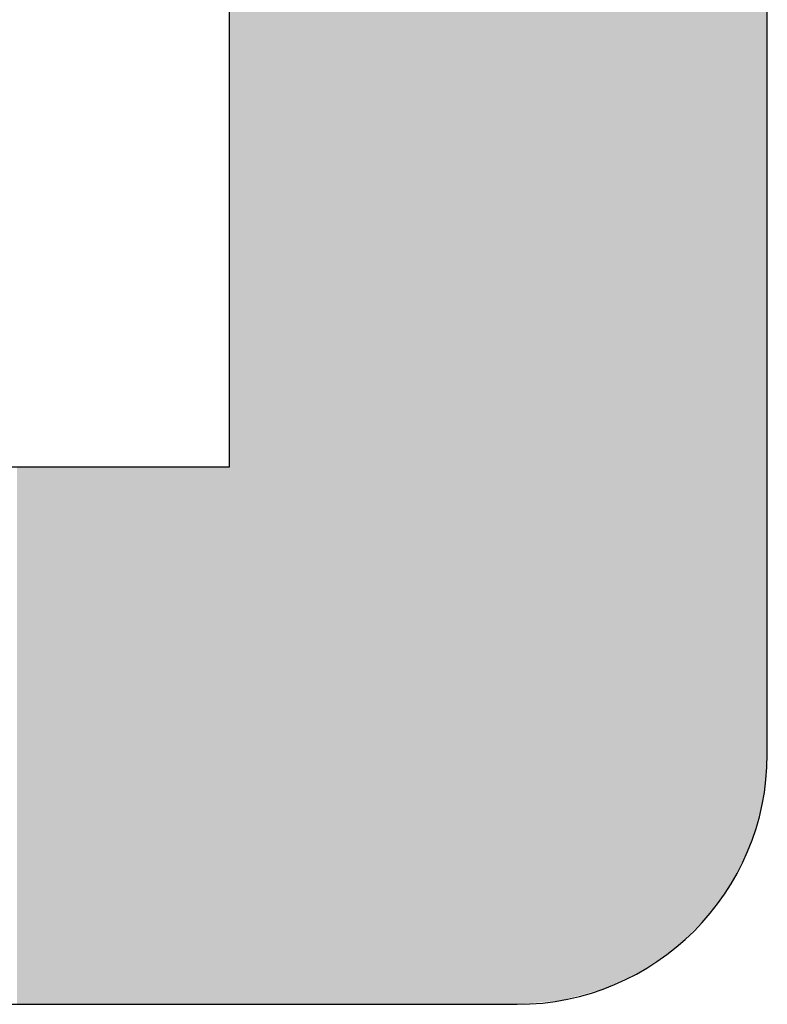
# Model space of a CAD drawing. Header units: millimetres. Extents: x 2709036 to 2756280, y 168165 to 192362.
# Tile 180 of 192: x 2744753 to 2744836, y 174111 to 174221. Entities that reach past the tile are written whole.
import ezdxf

# ---------------------------------------------------------------- set-up
doc = ezdxf.new("R2010")
doc.units = ezdxf.units.MM
doc.header["$MEASUREMENT"] = 0
doc.layers.add('D+H Urządzenia', color=30, linetype='Continuous')

msp = doc.modelspace()

# ---------------------------------------------------------------- linework, layer by layer
at = {"layer": 'D+H Urządzenia'}
for p, q in [((2744836.44, 174138.62), (2744836.44, 175037.42)), ((2744776.24, 174170.82), (2744776.24, 175005.22)), ((2743941.84, 174170.82), (2744776.24, 174170.82)), ((2743909.64, 174110.62), (2744808.44, 174110.62))]:
    msp.add_line(p, q, dxfattribs=at)
msp.add_arc((2744808.44, 174138.62), 28, 270, 0, dxfattribs=at)
at = {"layer": 'D+H Urządzenia', "lineweight": 0, "extrusion": (0, 0, -1)}
for points in [[(-2744776.24, 174110.62), (-2744776.24, 175065.42), (-2744808.44, 174110.62)], [(-2744808.44, 174110.62), (-2744776.24, 175065.42), (-2744808.44, 175065.42)], [(-2744808.44, 174110.62), (-2744808.44, 175065.42), (-2744813.3, 174111.05)], [(-2744813.3, 174111.05), (-2744808.44, 175065.42), (-2744813.3, 175064.99)], [(-2744813.3, 174111.05), (-2744813.3, 175064.99), (-2744818.02, 174112.31)], [(-2744818.02, 174112.31), (-2744813.3, 175064.99), (-2744818.02, 175063.73)], [(-2744818.02, 174112.31), (-2744818.02, 175063.73), (-2744822.44, 174114.37)], [(-2744822.44, 174114.37), (-2744818.02, 175063.73), (-2744822.44, 175061.67)], [(-2744822.44, 174114.37), (-2744822.44, 175061.67), (-2744826.44, 174117.17)], [(-2744826.44, 174117.17), (-2744822.44, 175061.67), (-2744826.44, 175058.87)], [(-2744826.44, 174117.17), (-2744826.44, 175058.87), (-2744829.89, 174120.62)], [(-2744829.89, 174120.62), (-2744826.44, 175058.87), (-2744829.89, 175055.42)], [(-2744829.89, 174120.62), (-2744829.89, 175055.42), (-2744832.69, 174124.62)], [(-2744832.69, 174124.62), (-2744829.89, 175055.42), (-2744832.69, 175051.42)], [(-2744832.69, 174124.62), (-2744832.69, 175051.42), (-2744834.75, 174129.04)], [(-2744834.75, 174129.04), (-2744832.69, 175051.42), (-2744834.75, 175047)], [(-2744834.75, 174129.04), (-2744834.75, 175047), (-2744836.02, 174133.76)], [(-2744836.02, 174133.76), (-2744834.75, 175047), (-2744836.02, 175042.28)], [(-2744836.02, 174133.76), (-2744836.02, 175042.28), (-2744836.44, 174138.62)], [(-2744836.44, 174138.62), (-2744836.02, 175042.28), (-2744836.44, 175037.42)], [(-2744752.46, 174110.62), (-2744752.46, 174170.82), (-2744752.79, 174110.62)], [(-2744752.79, 174110.62), (-2744752.46, 174170.82), (-2744752.79, 174170.82)], [(-2744752.79, 174110.62), (-2744752.79, 174170.82), (-2744754.51, 174110.62)], [(-2744754.51, 174110.62), (-2744752.79, 174170.82), (-2744754.51, 174170.82)], [(-2744754.51, 174110.62), (-2744754.51, 174170.82), (-2744756.1, 174110.62)], [(-2744756.1, 174110.62), (-2744754.51, 174170.82), (-2744756.1, 174170.82)], [(-2744756.1, 174110.62), (-2744756.1, 174170.82), (-2744756.64, 174110.62)], [(-2744756.64, 174110.62), (-2744756.1, 174170.82), (-2744756.64, 174170.82)], [(-2744756.64, 174110.62), (-2744756.64, 174170.82), (-2744776.24, 174110.62)], [(-2744776.24, 174110.62), (-2744756.64, 174170.82), (-2744776.24, 174170.82)]]:
    msp.add_solid(points, dxfattribs=at)

doc.saveas('drawing.dxf')
